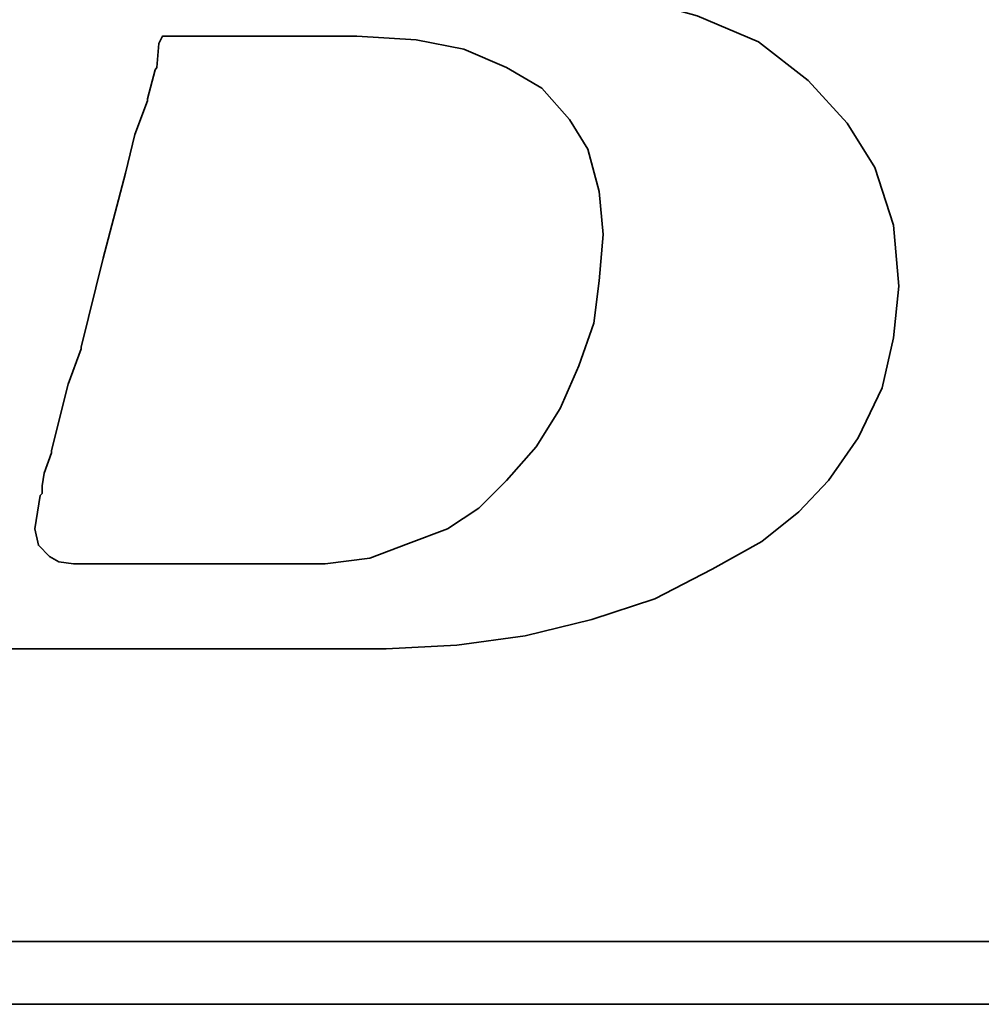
# Model space of a CAD drawing. Header units: millimetres. Extents: x 32 to 238, y 59 to 183.
# Tile 28 of 49: x 182.12 to 183.59, y 114.85 to 116.35. Entities that reach past the tile are written whole.
import ezdxf

# ---------------------------------------------------------------- set-up
doc = ezdxf.new("R2010")
doc.units = ezdxf.units.MM
doc.layers.add('DIM', color=4, linetype='CONTINUOUS')
doc.layers.add('layer 1', color=7, linetype='CONTINUOUS')

# ---------------------------------------------------------------- blocks, each defined once
blk = doc.blocks.new('TBI MOTION logo(完整正式版)')
at = {"layer": 'layer 1', "color": 22, "lineweight": 35}
for points, knots in [([(-64.65375, -6.86375), (-64.65375, -6.86375), (-64.84375, -7.29625), (-64.84375, -7.29625), (-64.84375, -7.29625), (-64.84375, -7.29625), (-64.86875, -7.34375), (-64.86875, -7.34375), (-64.86875, -7.34375), (-64.86875, -7.34375), (-64.86875, -7.36875), (-64.86875, -7.36875), (-64.86875, -7.36875), (-64.86875, -7.36875), (-65.15375, -7.65375), (-65.15375, -7.65375), (-65.15375, -7.65375), (-65.15375, -7.65375), (-65.17875, -7.65375), (-65.17875, -7.65375), (-65.17875, -7.65375), (-65.17875, -7.65375), (-65.20375, -7.67875), (-65.20375, -7.67875), (-65.20375, -7.67875), (-65.20375, -7.67875), (-65.58875, -7.87125), (-65.58875, -7.87125), (-65.58875, -7.87125), (-65.58875, -7.87125), (-65.63375, -7.87125), (-65.63375, -7.87125), (-65.63375, -7.87125), (-65.63375, -7.87125), (-65.65875, -7.89375), (-65.65875, -7.89375), (-65.65875, -7.89375), (-65.65875, -7.89375), (-66.09375, -7.94375), (-66.09375, -7.94375), (-66.09375, -7.94375), (-66.09375, -7.94375), (-66.11375, -7.94375), (-66.11375, -7.94375), (-66.11375, -7.94375), (-66.11375, -7.94375), (-66.16375, -7.94375), (-66.16375, -7.94375), (-66.16375, -7.94375), (-66.16375, -7.94375), (-66.30875, -7.94375), (-66.30875, -7.94375), (-66.30875, -7.94375), (-66.30875, -7.94375), (-66.69375, -7.94375), (-66.69375, -7.94375), (-66.69375, -7.94375), (-66.69375, -7.94375), (-67.07375, -7.94375), (-67.07375, -7.94375), (-67.07375, -7.94375), (-67.07375, -7.94375), (-67.12375, -7.94375), (-67.12375, -7.94375), (-67.12375, -7.94375), (-67.12375, -7.94375), (-67.12375, -7.96625), (-67.12375, -7.96625), (-67.12375, -7.96625), (-67.12375, -7.96625), (-67.14875, -7.99125), (-67.14875, -7.99125), (-67.14875, -7.99125), (-67.14875, -7.99125), (-67.24375, -8.34875), (-67.24375, -8.34875), (-67.24375, -8.34875), (-67.24375, -8.34875), (-67.31375, -8.68625), (-67.31375, -8.68625), (-67.31375, -8.68625), (-67.31375, -8.68625), (-67.26875, -8.68625), (-67.26875, -8.68625), (-67.26875, -8.68625), (-67.26875, -8.68625), (-67.07375, -8.68625), (-67.07375, -8.68625), (-67.07375, -8.68625), (-67.07375, -8.68625), (-66.54875, -8.68625), (-66.54875, -8.68625), (-66.54875, -8.68625), (-66.54875, -8.68625), (-65.82625, -8.68625), (-65.82625, -8.68625), (-65.82625, -8.68625), (-65.82625, -8.68625), (-65.01375, -8.68625), (-65.01375, -8.68625), (-65.01375, -8.68625), (-65.01375, -8.68625), (-64.05375, -8.68625), (-64.05375, -8.68625), (-64.05375, -8.68625), (-64.05375, -8.68625), (-62.08375, -8.68625), (-62.08375, -8.68625), (-62.08375, -8.68625), (-62.08375, -8.68625), (-60.06875, -8.68625), (-60.06875, -8.68625), (-60.06875, -8.68625), (-60.06875, -8.68625), (-59.10875, -8.68625), (-59.10875, -8.68625), (-59.10875, -8.68625), (-59.10875, -8.68625), (-58.29375, -8.68625), (-58.29375, -8.68625), (-58.29375, -8.68625), (-58.29375, -8.68625), (-57.57375, -8.68625), (-57.57375, -8.68625), (-57.57375, -8.68625), (-57.57375, -8.68625), (-57.04875, -8.68625), (-57.04875, -8.68625), (-57.04875, -8.68625), (-57.04875, -8.68625), (-56.85375, -8.68625), (-56.85375, -8.68625), (-56.85375, -8.68625), (-56.85375, -8.68625), (-56.70875, -8.68625), (-56.70875, -8.68625), (-56.70875, -8.68625), (-56.70875, -8.68625), (-56.61375, -8.68625), (-56.61375, -8.68625), (-56.61375, -8.68625), (-56.61375, -8.68625), (-56.56875, -8.68625), (-56.56875, -8.68625), (-56.56875, -8.68625), (-56.56875, -8.68625), (-55.65375, -8.63875), (-55.65375, -8.63875), (-55.65375, -8.63875), (-55.65375, -8.63875), (-54.76875, -8.51875), (-54.76875, -8.51875), (-54.76875, -8.51875), (-54.76875, -8.51875), (-53.90375, -8.30375), (-53.90375, -8.30375), (-53.90375, -8.30375), (-53.90375, -8.30375), (-53.08875, -8.03875), (-53.08875, -8.03875), (-53.08875, -8.03875), (-53.08875, -8.03875), (-52.34375, -7.65375), (-52.34375, -7.65375), (-52.34375, -7.65375), (-52.34375, -7.65375), (-51.69875, -7.29625), (-51.69875, -7.29625), (-51.69875, -7.29625), (-51.69875, -7.29625), (-51.21875, -6.91125), (-51.21875, -6.91125), (-51.21875, -6.91125), (-51.21875, -6.91125), (-50.83375, -6.50375), (-50.83375, -6.50375), (-50.83375, -6.50375), (-50.83375, -6.50375), (-50.44875, -5.94875), (-50.44875, -5.94875), (-50.44875, -5.94875), (-50.44875, -5.94875), (-50.13875, -5.30375), (-50.13875, -5.30375), (-50.13875, -5.30375), (-50.13875, -5.30375), (-49.99375, -4.65375), (-49.99375, -4.65375), (-49.99375, -4.65375), (-49.99375, -4.65375), (-49.92375, -3.98375), (-49.92375, -3.98375), (-49.92375, -3.98375), (-49.92375, -3.98375), (-49.99375, -3.19374), (-49.99375, -3.19374), (-49.99375, -3.19374), (-49.99375, -3.19374), (-50.23374, -2.44874), (-50.23374, -2.44874), (-50.23374, -2.44874), (-50.23374, -2.44874), (-50.59375, -1.87374), (-50.59375, -1.87374), (-50.59375, -1.87374), (-50.59375, -1.87374), (-51.09875, -1.31874), (-51.09875, -1.31874), (-51.09875, -1.31874), (-51.09875, -1.31874), (-51.74375, -0.81875), (-51.74375, -0.81875), (-51.74375, -0.81875), (-51.74375, -0.81875), (-52.53875, -0.48125), (-52.53875, -0.48125), (-52.53875, -0.48125), (-52.53875, -0.48125), (-53.47375, -0.21875), (-53.47375, -0.21875), (-53.47375, -0.21875), (-53.47375, -0.21875), (-54.52875, -0.04874), (-54.52875, -0.04874), (-54.52875, -0.04874), (-54.52875, -0.04874), (-55.65375, 0.12125), (-55.65375, 0.12125), (-55.65375, 0.12125), (-55.65375, 0.12125), (-54.50375, 0.28624), (-54.50375, 0.28624), (-54.50375, 0.28624), (-54.50375, 0.28624), (-53.83375, 0.38124), (-53.83375, 0.38124), (-53.83375, 0.38124), (-53.83375, 0.38124), (-53.18375, 0.50125), (-53.18375, 0.50125), (-53.18375, 0.50125), (-53.18375, 0.50125), (-52.55875, 0.66874), (-52.55875, 0.66874), (-52.55875, 0.66874), (-52.55875, 0.66874), (-52.03375, 0.86124), (-52.03375, 0.86124), (-52.03375, 0.86124), (-52.03375, 0.86124), (-51.50374, 1.03124), (-51.50374, 1.03124), (-51.50374, 1.03124), (-51.50374, 1.03124), (-51.09875, 1.27125), (-51.09875, 1.27125), (-51.09875, 1.27125), (-51.09875, 1.27125), (-50.71375, 1.48624), (-50.71375, 1.48624), (-50.71375, 1.48624), (-50.71375, 1.48624), (-50.37625, 1.77625), (-50.37625, 1.77625), (-50.37625, 1.77625), (-50.37625, 1.77625), (-49.82375, 2.37625), (-49.82375, 2.37625), (-49.82375, 2.37625), (-49.82375, 2.37625), (-49.41875, 2.99625), (-49.41875, 2.99625), (-49.41875, 2.99625), (-49.41875, 2.99625), (-49.22375, 3.76625), (-49.22375, 3.76625), (-49.22375, 3.76625), (-49.22375, 3.76625), (-49.15375, 4.50874), (-49.15375, 4.50874), (-49.15375, 4.50874), (-49.15375, 4.50874), (-49.20375, 5.25125), (-49.20375, 5.25125), (-49.20375, 5.25125), (-49.20375, 5.25125), (-49.41875, 5.92625), (-49.41875, 5.92625), (-49.41875, 5.92625), (-49.41875, 5.92625), (-49.77875, 6.47625), (-49.77875, 6.47625), (-49.77875, 6.47625), (-49.77875, 6.47625), (-50.33125, 7.02624), (-50.33125, 7.02624), (-50.33125, 7.02624), (-50.33125, 7.02624), (-51.00125, 7.43625), (-51.00125, 7.43625), (-51.00125, 7.43625), (-51.00125, 7.43625), (-51.79375, 7.72625), (-51.79375, 7.72625), (-51.79375, 7.72625), (-51.79375, 7.72625), (-52.72875, 7.89124), (-52.72875, 7.89124), (-52.72875, 7.89124), (-52.72875, 7.89124), (-53.83375, 7.98625), (-53.83375, 7.98625), (-53.83375, 7.98625), (-53.83375, 7.98625), (-53.92875, 7.98625), (-53.92875, 7.98625), (-53.92875, 7.98625), (-53.92875, 7.98625), (-54.26375, 7.98625), (-54.26375, 7.98625), (-54.26375, 7.98625), (-54.26375, 7.98625), (-54.74375, 7.98625), (-54.74375, 7.98625), (-54.74375, 7.98625), (-54.74375, 7.98625), (-55.36875, 7.98625), (-55.36875, 7.98625), (-55.36875, 7.98625), (-55.36875, 7.98625), (-56.13375, 7.98625), (-56.13375, 7.98625), (-56.13375, 7.98625), (-56.13375, 7.98625), (-56.94875, 7.98625), (-56.94875, 7.98625), (-56.94875, 7.98625), (-56.94875, 7.98625), (-58.77625, 7.98625), (-58.77625, 7.98625), (-58.77625, 7.98625), (-58.77625, 7.98625), (-60.59875, 7.98625), (-60.59875, 7.98625), (-60.59875, 7.98625), (-60.59875, 7.98625), (-61.41375, 7.98625), (-61.41375, 7.98625), (-61.41375, 7.98625), (-61.41375, 7.98625), (-62.17875, 7.98625), (-62.17875, 7.98625), (-62.17875, 7.98625), (-62.17875, 7.98625), (-62.80375, 7.98625), (-62.80375, 7.98625), (-62.80375, 7.98625), (-62.80375, 7.98625), (-63.30625, 7.98625), (-63.30625, 7.98625), (-63.30625, 7.98625), (-63.30625, 7.98625), (-63.57375, 7.98625), (-63.57375, 7.98625), (-63.57375, 7.98625), (-63.57375, 7.98625), (-63.57375, 7.96375), (-63.57375, 7.96375), (-63.57375, 7.96375), (-63.57375, 7.96375), (-63.59875, 7.94125), (-63.59875, 7.94125), (-63.59875, 7.94125), (-63.59875, 7.94125), (-63.69375, 7.55625), (-63.69375, 7.55625), (-63.69375, 7.55625), (-63.69375, 7.55625), (-63.76375, 7.24624), (-63.76375, 7.24624), (-63.76375, 7.24624), (-63.76375, 7.24624), (-63.23875, 7.24624), (-63.23875, 7.24624), (-63.23875, 7.24624), (-63.23875, 7.24624), (-62.75875, 7.24624), (-62.75875, 7.24624), (-62.75875, 7.24624), (-62.75875, 7.24624), (-62.61125, 7.24624), (-62.61125, 7.24624), (-62.61125, 7.24624), (-62.61125, 7.24624), (-62.56625, 7.24624), (-62.56625, 7.24624), (-62.56625, 7.24624), (-62.56625, 7.24624), (-62.22875, 7.24624), (-62.22875, 7.24624), (-62.22875, 7.24624), (-62.22875, 7.24624), (-62.20375, 7.24624), (-62.20375, 7.24624), (-62.20375, 7.24624), (-62.20375, 7.24624), (-62.17875, 7.21875), (-62.17875, 7.21875), (-62.17875, 7.21875), (-62.17875, 7.21875), (-61.96375, 7.17125), (-61.96375, 7.17125), (-61.96375, 7.17125), (-61.96375, 7.17125), (-61.72375, 7.12624), (-61.72375, 7.12624), (-61.72375, 7.12624), (-61.72375, 7.12624), (-61.70375, 7.12624), (-61.70375, 7.12624), (-61.70375, 7.12624), (-61.70375, 7.12624), (-61.55875, 7.07624), (-61.55875, 7.07624), (-61.55875, 7.07624), (-61.55875, 7.07624), (-61.50875, 7.07624), (-61.50875, 7.07624), (-61.50875, 7.07624), (-61.50875, 7.07624), (-61.48375, 7.02624), (-61.48375, 7.02624), (-61.48375, 7.02624), (-61.48375, 7.02624), (-61.31875, 6.83375), (-61.31875, 6.83375), (-61.31875, 6.83375), (-61.31875, 6.83375), (-61.29375, 6.81125), (-61.29375, 6.81125), (-61.29375, 6.81125), (-61.29375, 6.81125), (-61.29375, 6.78625), (-61.29375, 6.78625), (-61.29375, 6.78625), (-61.29375, 6.78625), (-61.19875, 6.50124), (-61.19875, 6.50124), (-61.19875, 6.50124), (-61.19875, 6.50124), (-61.17375, 6.45124), (-61.17375, 6.45124), (-61.17375, 6.45124), (-61.17375, 6.45124), (-61.19875, 6.40625), (-61.19875, 6.40625), (-61.19875, 6.40625), (-61.19875, 6.40625), (-61.26875, 5.99624), (-61.26875, 5.99624), (-61.26875, 5.99624), (-61.26875, 5.99624), (-61.26875, 5.85125), (-61.26875, 5.85125), (-61.26875, 5.85125), (-61.26875, 5.85125), (-61.26875, 5.82625), (-61.26875, 5.82625), (-61.26875, 5.82625), (-61.26875, 5.82625), (-61.29375, 5.80625), (-61.29375, 5.80625), (-61.29375, 5.80625), (-61.29375, 5.80625), (-61.34125, 5.66125), (-61.34125, 5.66125), (-61.34125, 5.66125), (-61.34125, 5.66125), (-61.41375, 5.44625), (-61.41375, 5.44625), (-61.41375, 5.44625), (-61.41375, 5.44625), (-61.48375, 5.15625), (-61.48375, 5.15625), (-61.48375, 5.15625), (-61.48375, 5.15625), (-61.58375, 4.82124), (-61.58375, 4.82124), (-61.58375, 4.82124), (-61.58375, 4.82124), (-61.79875, 4.00375), (-61.79875, 4.00375), (-61.79875, 4.00375), (-61.79875, 4.00375), (-62.05875, 2.99625), (-62.05875, 2.99625), (-62.05875, 2.99625), (-62.05875, 2.99625), (-62.34875, 1.91625), (-62.34875, 1.91625), (-62.34875, 1.91625), (-62.34875, 1.91625), (-62.97375, -0.41124), (-62.97375, -0.41124), (-62.97375, -0.41124), (-62.97375, -0.41124), (-63.59875, -2.75875), (-63.59875, -2.75875), (-63.59875, -2.75875), (-63.59875, -2.75875), (-63.88375, -3.86374), (-63.88375, -3.86374), (-63.88375, -3.86374), (-63.88375, -3.86374), (-64.14875, -4.82374), (-64.14875, -4.82374), (-64.14875, -4.82374), (-64.14875, -4.82374), (-64.36375, -5.64125), (-64.36375, -5.64125), (-64.36375, -5.64125), (-64.36375, -5.64125), (-64.43625, -5.97625), (-64.43625, -5.97625), (-64.43625, -5.97625), (-64.43625, -5.97625), (-64.50875, -6.28625), (-64.50875, -6.28625), (-64.50875, -6.28625), (-64.50875, -6.28625), (-64.50875, -6.30875), (-64.50875, -6.30875), (-64.50875, -6.30875), (-64.50875, -6.30875), (-64.57875, -6.50375), (-64.57875, -6.50375), (-64.57875, -6.50375), (-64.57875, -6.50375), (-64.62875, -6.69625), (-64.62875, -6.69625), (-64.62875, -6.69625), (-64.62875, -6.69625), (-64.62875, -6.76875), (-64.62875, -6.76875), (-64.62875, -6.76875), (-64.62875, -6.76875), (-64.62875, -6.81375), (-64.62875, -6.81375), (-64.62875, -6.81375), (-64.62875, -6.81375), (-64.62875, -6.83875), (-64.62875, -6.83875), (-64.62875, -6.83875), (-64.62875, -6.83875), (-64.65375, -6.86375), (-64.65375, -6.86375)], [0, 0, 0, 0, 0.00719424, 0.00719424, 0.00719424, 0.00719424, 0.01438849, 0.01438849, 0.01438849, 0.01438849, 0.02158273, 0.02158273, 0.02158273, 0.02158273, 0.02877698, 0.02877698, 0.02877698, 0.02877698, 0.03597122, 0.03597122, 0.03597122, 0.03597122, 0.04316547, 0.04316547, 0.04316547, 0.04316547, 0.05035971, 0.05035971, 0.05035971, 0.05035971, 0.05755396, 0.05755396, 0.05755396, 0.05755396, 0.0647482, 0.0647482, 0.0647482, 0.0647482, 0.07194245, 0.07194245, 0.07194245, 0.07194245, 0.07913669, 0.07913669, 0.07913669, 0.07913669, 0.08633094, 0.08633094, 0.08633094, 0.08633094, 0.09352518, 0.09352518, 0.09352518, 0.09352518, 0.10071942, 0.10071942, 0.10071942, 0.10071942, 0.10791367, 0.10791367, 0.10791367, 0.10791367, 0.11510791, 0.11510791, 0.11510791, 0.11510791, 0.12230216, 0.12230216, 0.12230216, 0.12230216, 0.1294964, 0.1294964, 0.1294964, 0.1294964, 0.13669065, 0.13669065, 0.13669065, 0.13669065, 0.14388489, 0.14388489, 0.14388489, 0.14388489, 0.15107914, 0.15107914, 0.15107914, 0.15107914, 0.15827338, 0.15827338, 0.15827338, 0.15827338, 0.16546763, 0.16546763, 0.16546763, 0.16546763, 0.17266187, 0.17266187, 0.17266187, 0.17266187, 0.17985612, 0.17985612, 0.17985612, 0.17985612, 0.18705036, 0.18705036, 0.18705036, 0.18705036, 0.1942446, 0.1942446, 0.1942446, 0.1942446, 0.20143885, 0.20143885, 0.20143885, 0.20143885, 0.20863309, 0.20863309, 0.20863309, 0.20863309, 0.21582734, 0.21582734, 0.21582734, 0.21582734, 0.22302158, 0.22302158, 0.22302158, 0.22302158, 0.23021583, 0.23021583, 0.23021583, 0.23021583, 0.23741007, 0.23741007, 0.23741007, 0.23741007, 0.24460432, 0.24460432, 0.24460432, 0.24460432, 0.25179856, 0.25179856, 0.25179856, 0.25179856, 0.25899281, 0.25899281, 0.25899281, 0.25899281, 0.26618705, 0.26618705, 0.26618705, 0.26618705, 0.27338129, 0.27338129, 0.27338129, 0.27338129, 0.28057554, 0.28057554, 0.28057554, 0.28057554, 0.28776978, 0.28776978, 0.28776978, 0.28776978, 0.29496403, 0.29496403, 0.29496403, 0.29496403, 0.30215827, 0.30215827, 0.30215827, 0.30215827, 0.30935252, 0.30935252, 0.30935252, 0.30935252, 0.31654676, 0.31654676, 0.31654676, 0.31654676, 0.32374101, 0.32374101, 0.32374101, 0.32374101, 0.33093525, 0.33093525, 0.33093525, 0.33093525, 0.3381295, 0.3381295, 0.3381295, 0.3381295, 0.34532374, 0.34532374, 0.34532374, 0.34532374, 0.35251799, 0.35251799, 0.35251799, 0.35251799, 0.35971223, 0.35971223, 0.35971223, 0.35971223, 0.36690647, 0.36690647, 0.36690647, 0.36690647, 0.37410072, 0.37410072, 0.37410072, 0.37410072, 0.38129496, 0.38129496, 0.38129496, 0.38129496, 0.38848921, 0.38848921, 0.38848921, 0.38848921, 0.39568345, 0.39568345, 0.39568345, 0.39568345, 0.4028777, 0.4028777, 0.4028777, 0.4028777, 0.41007194, 0.41007194, 0.41007194, 0.41007194, 0.41726619, 0.41726619, 0.41726619, 0.41726619, 0.42446043, 0.42446043, 0.42446043, 0.42446043, 0.43165468, 0.43165468, 0.43165468, 0.43165468, 0.43884892, 0.43884892, 0.43884892, 0.43884892, 0.44604317, 0.44604317, 0.44604317, 0.44604317, 0.45323741, 0.45323741, 0.45323741, 0.45323741, 0.46043165, 0.46043165, 0.46043165, 0.46043165, 0.4676259, 0.4676259, 0.4676259, 0.4676259, 0.47482014, 0.47482014, 0.47482014, 0.47482014, 0.48201439, 0.48201439, 0.48201439, 0.48201439, 0.48920863, 0.48920863, 0.48920863, 0.48920863, 0.49640288, 0.49640288, 0.49640288, 0.49640288, 0.50359712, 0.50359712, 0.50359712, 0.50359712, 0.51079137, 0.51079137, 0.51079137, 0.51079137, 0.51798561, 0.51798561, 0.51798561, 0.51798561, 0.52517986, 0.52517986, 0.52517986, 0.52517986, 0.5323741, 0.5323741, 0.5323741, 0.5323741, 0.53956835, 0.53956835, 0.53956835, 0.53956835, 0.54676259, 0.54676259, 0.54676259, 0.54676259, 0.55395683, 0.55395683, 0.55395683, 0.55395683, 0.56115108, 0.56115108, 0.56115108, 0.56115108, 0.56834532, 0.56834532, 0.56834532, 0.56834532, 0.57553957, 0.57553957, 0.57553957, 0.57553957, 0.58273381, 0.58273381, 0.58273381, 0.58273381, 0.58992806, 0.58992806, 0.58992806, 0.58992806, 0.5971223, 0.5971223, 0.5971223, 0.5971223, 0.60431655, 0.60431655, 0.60431655, 0.60431655, 0.61151079, 0.61151079, 0.61151079, 0.61151079, 0.61870504, 0.61870504, 0.61870504, 0.61870504, 0.62589928, 0.62589928, 0.62589928, 0.62589928, 0.63309353, 0.63309353, 0.63309353, 0.63309353, 0.64028777, 0.64028777, 0.64028777, 0.64028777, 0.64748201, 0.64748201, 0.64748201, 0.64748201, 0.65467626, 0.65467626, 0.65467626, 0.65467626, 0.6618705, 0.6618705, 0.6618705, 0.6618705, 0.66906475, 0.66906475, 0.66906475, 0.66906475, 0.67625899, 0.67625899, 0.67625899, 0.67625899, 0.68345324, 0.68345324, 0.68345324, 0.68345324, 0.69064748, 0.69064748, 0.69064748, 0.69064748, 0.69784173, 0.69784173, 0.69784173, 0.69784173, 0.70503597, 0.70503597, 0.70503597, 0.70503597, 0.71223022, 0.71223022, 0.71223022, 0.71223022, 0.71942446, 0.71942446, 0.71942446, 0.71942446, 0.72661871, 0.72661871, 0.72661871, 0.72661871, 0.73381295, 0.73381295, 0.73381295, 0.73381295, 0.74100719, 0.74100719, 0.74100719, 0.74100719, 0.74820144, 0.74820144, 0.74820144, 0.74820144, 0.75539568, 0.75539568, 0.75539568, 0.75539568, 0.76258993, 0.76258993, 0.76258993, 0.76258993, 0.76978417, 0.76978417, 0.76978417, 0.76978417, 0.77697842, 0.77697842, 0.77697842, 0.77697842, 0.78417266, 0.78417266, 0.78417266, 0.78417266, 0.79136691, 0.79136691, 0.79136691, 0.79136691, 0.79856115, 0.79856115, 0.79856115, 0.79856115, 0.8057554, 0.8057554, 0.8057554, 0.8057554, 0.81294964, 0.81294964, 0.81294964, 0.81294964, 0.82014388, 0.82014388, 0.82014388, 0.82014388, 0.82733813, 0.82733813, 0.82733813, 0.82733813, 0.83453237, 0.83453237, 0.83453237, 0.83453237, 0.84172662, 0.84172662, 0.84172662, 0.84172662, 0.84892086, 0.84892086, 0.84892086, 0.84892086, 0.85611511, 0.85611511, 0.85611511, 0.85611511, 0.86330935, 0.86330935, 0.86330935, 0.86330935, 0.8705036, 0.8705036, 0.8705036, 0.8705036, 0.87769784, 0.87769784, 0.87769784, 0.87769784, 0.88489209, 0.88489209, 0.88489209, 0.88489209, 0.89208633, 0.89208633, 0.89208633, 0.89208633, 0.89928058, 0.89928058, 0.89928058, 0.89928058, 0.90647482, 0.90647482, 0.90647482, 0.90647482, 0.91366906, 0.91366906, 0.91366906, 0.91366906, 0.92086331, 0.92086331, 0.92086331, 0.92086331, 0.92805755, 0.92805755, 0.92805755, 0.92805755, 0.9352518, 0.9352518, 0.9352518, 0.9352518, 0.94244604, 0.94244604, 0.94244604, 0.94244604, 0.94964029, 0.94964029, 0.94964029, 0.94964029, 0.95683453, 0.95683453, 0.95683453, 0.95683453, 0.96402878, 0.96402878, 0.96402878, 0.96402878, 0.97122302, 0.97122302, 0.97122302, 0.97122302, 0.97841727, 0.97841727, 0.97841727, 0.97841727, 0.98561151, 0.98561151, 0.98561151, 0.98561151, 0.99280576, 0.99280576, 0.99280576, 0.99280576, 1, 1, 1, 1]), ([(-61.03125, -6.57375), (-61.03125, -6.57375), (-61.03125, -6.67125), (-61.03125, -6.67125), (-61.03125, -6.67125), (-61.03125, -6.67125), (-61.05375, -6.69625), (-61.05375, -6.69625), (-61.05375, -6.69625), (-61.05375, -6.69625), (-61.12375, -7.12875), (-61.12375, -7.12875), (-61.12375, -7.12875), (-61.12375, -7.12875), (-61.07875, -7.34375), (-61.07875, -7.34375), (-61.07875, -7.34375), (-61.07875, -7.34375), (-60.93375, -7.48875), (-60.93375, -7.48875), (-60.93375, -7.48875), (-60.93375, -7.48875), (-60.81375, -7.55625), (-60.81375, -7.55625), (-60.81375, -7.55625), (-60.81375, -7.55625), (-60.62375, -7.58375), (-60.62375, -7.58375), (-60.62375, -7.58375), (-60.62375, -7.58375), (-60.30875, -7.58375), (-60.30875, -7.58375), (-60.30875, -7.58375), (-60.30875, -7.58375), (-59.97375, -7.58375), (-59.97375, -7.58375), (-59.97375, -7.58375), (-59.97375, -7.58375), (-59.87875, -7.58375), (-59.87875, -7.58375), (-59.87875, -7.58375), (-59.87875, -7.58375), (-59.63625, -7.58375), (-59.63625, -7.58375), (-59.63625, -7.58375), (-59.63625, -7.58375), (-58.96875, -7.58375), (-58.96875, -7.58375), (-58.96875, -7.58375), (-58.96875, -7.58375), (-58.29375, -7.58375), (-58.29375, -7.58375), (-58.29375, -7.58375), (-58.29375, -7.58375), (-58.05375, -7.58375), (-58.05375, -7.58375), (-58.05375, -7.58375), (-58.05375, -7.58375), (-57.98375, -7.58375), (-57.98375, -7.58375), (-57.98375, -7.58375), (-57.98375, -7.58375), (-57.35875, -7.58375), (-57.35875, -7.58375), (-57.35875, -7.58375), (-57.35875, -7.58375), (-56.78375, -7.50875), (-56.78375, -7.50875), (-56.78375, -7.50875), (-56.78375, -7.50875), (-56.27875, -7.31875), (-56.27875, -7.31875), (-56.27875, -7.31875), (-56.27875, -7.31875), (-55.77375, -7.12875), (-55.77375, -7.12875), (-55.77375, -7.12875), (-55.77375, -7.12875), (-55.36875, -6.86375), (-55.36875, -6.86375), (-55.36875, -6.86375), (-55.36875, -6.86375), (-55.00875, -6.50375), (-55.00875, -6.50375), (-55.00875, -6.50375), (-55.00875, -6.50375), (-54.62375, -6.06875), (-54.62375, -6.06875), (-54.62375, -6.06875), (-54.62375, -6.06875), (-54.31375, -5.56875), (-54.31375, -5.56875), (-54.31375, -5.56875), (-54.31375, -5.56875), (-54.07375, -5.01625), (-54.07375, -5.01625), (-54.07375, -5.01625), (-54.07375, -5.01625), (-53.87875, -4.46374), (-53.87875, -4.46374), (-53.87875, -4.46374), (-53.87875, -4.46374), (-53.80875, -3.91375), (-53.80875, -3.91375), (-53.80875, -3.91375), (-53.80875, -3.91375), (-53.75875, -3.31375), (-53.75875, -3.31375), (-53.75875, -3.31375), (-53.75875, -3.31375), (-53.80875, -2.75875), (-53.80875, -2.75875), (-53.80875, -2.75875), (-53.80875, -2.75875), (-53.95375, -2.20875), (-53.95375, -2.20875), (-53.95375, -2.20875), (-53.95375, -2.20875), (-54.19375, -1.82625), (-54.19375, -1.82625), (-54.19375, -1.82625), (-54.19375, -1.82625), (-54.55375, -1.41875), (-54.55375, -1.41875), (-54.55375, -1.41875), (-54.55375, -1.41875), (-55.00875, -1.15125), (-55.00875, -1.15125), (-55.00875, -1.15125), (-55.00875, -1.15125), (-55.56125, -0.91375), (-55.56125, -0.91375), (-55.56125, -0.91375), (-55.56125, -0.91375), (-56.18125, -0.79375), (-56.18125, -0.79375), (-56.18125, -0.79375), (-56.18125, -0.79375), (-56.94875, -0.74374), (-56.94875, -0.74374), (-56.94875, -0.74374), (-56.94875, -0.74374), (-56.99875, -0.74374), (-56.99875, -0.74374), (-56.99875, -0.74374), (-56.99875, -0.74374), (-57.09375, -0.74374), (-57.09375, -0.74374), (-57.09375, -0.74374), (-57.09375, -0.74374), (-57.38375, -0.74374), (-57.38375, -0.74374), (-57.38375, -0.74374), (-57.38375, -0.74374), (-57.76875, -0.74374), (-57.76875, -0.74374), (-57.76875, -0.74374), (-57.76875, -0.74374), (-58.24625, -0.74374), (-58.24625, -0.74374), (-58.24625, -0.74374), (-58.24625, -0.74374), (-58.72875, -0.74374), (-58.72875, -0.74374), (-58.72875, -0.74374), (-58.72875, -0.74374), (-59.20875, -0.74374), (-59.20875, -0.74374), (-59.20875, -0.74374), (-59.20875, -0.74374), (-59.46875, -0.74374), (-59.46875, -0.74374), (-59.46875, -0.74374), (-59.46875, -0.74374), (-59.51625, -0.83875), (-59.51625, -0.83875), (-59.51625, -0.83875), (-59.51625, -0.83875), (-59.54375, -1.15125), (-59.54375, -1.15125), (-59.54375, -1.15125), (-59.54375, -1.15125), (-59.56375, -1.17874), (-59.56375, -1.17874), (-59.56375, -1.17874), (-59.56375, -1.17874), (-59.66375, -1.55875), (-59.66375, -1.55875), (-59.66375, -1.55875), (-59.66375, -1.55875), (-59.66375, -1.58375), (-59.66375, -1.58375), (-59.66375, -1.58375), (-59.66375, -1.58375), (-59.82875, -2.01874), (-59.82875, -2.01874), (-59.82875, -2.01874), (-59.82875, -2.01874), (-59.94875, -2.52125), (-59.94875, -2.52125), (-59.94875, -2.52125), (-59.94875, -2.52125), (-60.23875, -3.62375), (-60.23875, -3.62375), (-60.23875, -3.62375), (-60.23875, -3.62375), (-60.52375, -4.77624), (-60.52375, -4.77624), (-60.52375, -4.77624), (-60.52375, -4.77624), (-60.52375, -4.79874), (-60.52375, -4.79874), (-60.52375, -4.79874), (-60.52375, -4.79874), (-60.69125, -5.25375), (-60.69125, -5.25375), (-60.69125, -5.25375), (-60.69125, -5.25375), (-60.81375, -5.73625), (-60.81375, -5.73625), (-60.81375, -5.73625), (-60.81375, -5.73625), (-60.90875, -6.11875), (-60.90875, -6.11875), (-60.90875, -6.11875), (-60.90875, -6.11875), (-60.90875, -6.14375), (-60.90875, -6.14375), (-60.90875, -6.14375), (-60.90875, -6.14375), (-61.00375, -6.40875), (-61.00375, -6.40875), (-61.00375, -6.40875), (-61.00375, -6.40875), (-61.03125, -6.57375), (-61.03125, -6.57375)], [0, 0, 0, 0, 0.01694915, 0.01694915, 0.01694915, 0.01694915, 0.03389831, 0.03389831, 0.03389831, 0.03389831, 0.05084746, 0.05084746, 0.05084746, 0.05084746, 0.06779661, 0.06779661, 0.06779661, 0.06779661, 0.08474576, 0.08474576, 0.08474576, 0.08474576, 0.10169492, 0.10169492, 0.10169492, 0.10169492, 0.11864407, 0.11864407, 0.11864407, 0.11864407, 0.13559322, 0.13559322, 0.13559322, 0.13559322, 0.15254237, 0.15254237, 0.15254237, 0.15254237, 0.16949153, 0.16949153, 0.16949153, 0.16949153, 0.18644068, 0.18644068, 0.18644068, 0.18644068, 0.20338983, 0.20338983, 0.20338983, 0.20338983, 0.22033898, 0.22033898, 0.22033898, 0.22033898, 0.23728814, 0.23728814, 0.23728814, 0.23728814, 0.25423729, 0.25423729, 0.25423729, 0.25423729, 0.27118644, 0.27118644, 0.27118644, 0.27118644, 0.28813559, 0.28813559, 0.28813559, 0.28813559, 0.30508475, 0.30508475, 0.30508475, 0.30508475, 0.3220339, 0.3220339, 0.3220339, 0.3220339, 0.33898305, 0.33898305, 0.33898305, 0.33898305, 0.3559322, 0.3559322, 0.3559322, 0.3559322, 0.37288136, 0.37288136, 0.37288136, 0.37288136, 0.38983051, 0.38983051, 0.38983051, 0.38983051, 0.40677966, 0.40677966, 0.40677966, 0.40677966, 0.42372881, 0.42372881, 0.42372881, 0.42372881, 0.44067797, 0.44067797, 0.44067797, 0.44067797, 0.45762712, 0.45762712, 0.45762712, 0.45762712, 0.47457627, 0.47457627, 0.47457627, 0.47457627, 0.49152542, 0.49152542, 0.49152542, 0.49152542, 0.50847458, 0.50847458, 0.50847458, 0.50847458, 0.52542373, 0.52542373, 0.52542373, 0.52542373, 0.54237288, 0.54237288, 0.54237288, 0.54237288, 0.55932203, 0.55932203, 0.55932203, 0.55932203, 0.57627119, 0.57627119, 0.57627119, 0.57627119, 0.59322034, 0.59322034, 0.59322034, 0.59322034, 0.61016949, 0.61016949, 0.61016949, 0.61016949, 0.62711864, 0.62711864, 0.62711864, 0.62711864, 0.6440678, 0.6440678, 0.6440678, 0.6440678, 0.66101695, 0.66101695, 0.66101695, 0.66101695, 0.6779661, 0.6779661, 0.6779661, 0.6779661, 0.69491525, 0.69491525, 0.69491525, 0.69491525, 0.71186441, 0.71186441, 0.71186441, 0.71186441, 0.72881356, 0.72881356, 0.72881356, 0.72881356, 0.74576271, 0.74576271, 0.74576271, 0.74576271, 0.76271186, 0.76271186, 0.76271186, 0.76271186, 0.77966102, 0.77966102, 0.77966102, 0.77966102, 0.79661017, 0.79661017, 0.79661017, 0.79661017, 0.81355932, 0.81355932, 0.81355932, 0.81355932, 0.83050847, 0.83050847, 0.83050847, 0.83050847, 0.84745763, 0.84745763, 0.84745763, 0.84745763, 0.86440678, 0.86440678, 0.86440678, 0.86440678, 0.88135593, 0.88135593, 0.88135593, 0.88135593, 0.89830508, 0.89830508, 0.89830508, 0.89830508, 0.91525424, 0.91525424, 0.91525424, 0.91525424, 0.93220339, 0.93220339, 0.93220339, 0.93220339, 0.94915254, 0.94915254, 0.94915254, 0.94915254, 0.96610169, 0.96610169, 0.96610169, 0.96610169, 0.98305085, 0.98305085, 0.98305085, 0.98305085, 1, 1, 1, 1]), ([(75.90875, -9.47875), (75.90875, -9.47875), (75.90875, -12.28625), (75.90875, -12.28625), (75.90875, -12.28625), (75.90875, -12.28625), (75.90875, -12.47875), (75.90875, -12.47875), (75.90875, -12.47875), (75.90875, -12.47875), (75.71625, -12.47875), (75.71625, -12.47875), (75.71625, -12.47875), (75.71625, -12.47875), (-88.32875, -12.47875), (-88.32875, -12.47875), (-88.32875, -12.47875), (-88.32875, -12.47875), (-88.32875, -13.29375), (-88.32875, -13.29375), (-88.32875, -13.29375), (-88.32875, -13.29375), (82.89125, -13.29375), (82.89125, -13.29375), (82.89125, -13.29375), (82.89125, -13.29375), (75.90875, -9.47875), (75.90875, -9.47875)], [0, 0, 0, 0, 0.14285714, 0.14285714, 0.14285714, 0.14285714, 0.28571429, 0.28571429, 0.28571429, 0.28571429, 0.42857143, 0.42857143, 0.42857143, 0.42857143, 0.57142857, 0.57142857, 0.57142857, 0.57142857, 0.71428571, 0.71428571, 0.71428571, 0.71428571, 0.85714286, 0.85714286, 0.85714286, 0.85714286, 1, 1, 1, 1])]:
    blk.add_open_spline(points, degree=3, knots=knots, dxfattribs=at)

msp = doc.modelspace()

# ---------------------------------------------------------------- block references
at = {"layer": 'DIM', "color": 7, "xscale": 0.1176119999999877, "yscale": 0.1176119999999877, "zscale": 0.1176119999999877}
msp.add_blockref('TBI MOTION logo(完整正式版)', (189.3348, 116.4162), dxfattribs=at)

doc.saveas('drawing.dxf')
